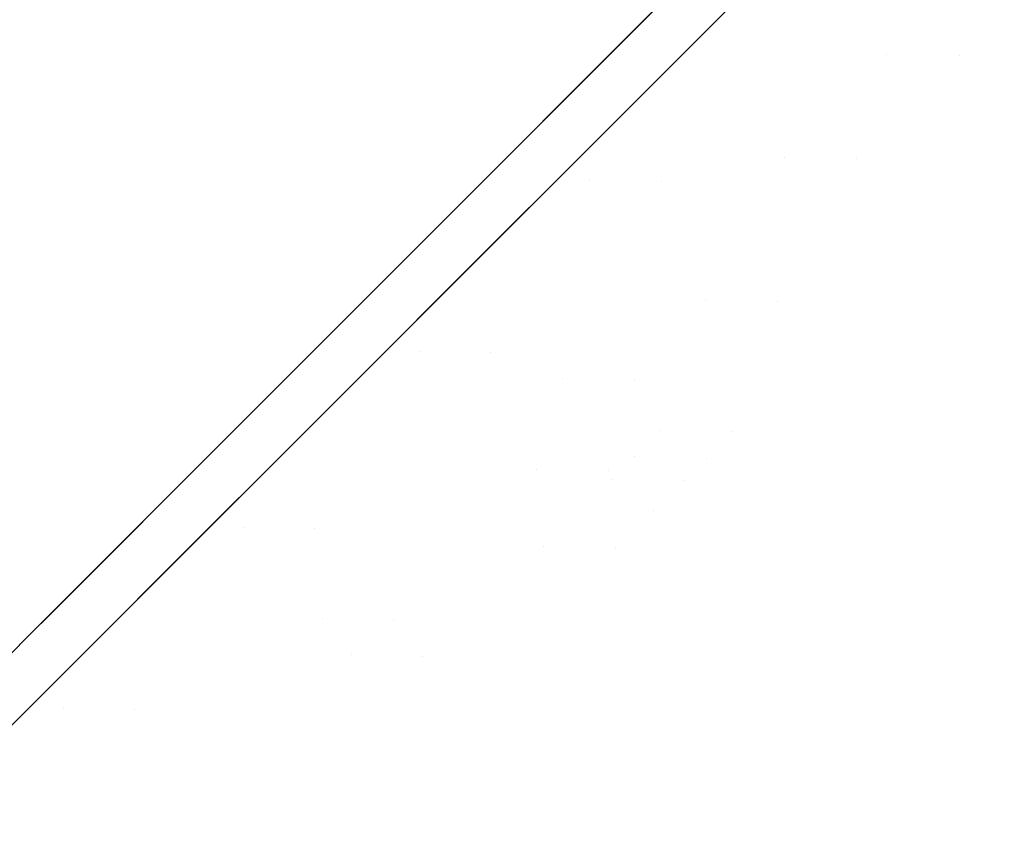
# Model space of a CAD drawing. Header units: centimetres. Extents: x -84.9 to -67, y -8.3 to 9.3.
# Tile 8 of 11: x -74.5 to -71.9, y 1.6 to 3.7. Entities that reach past the tile are written whole.
import ezdxf

# ---------------------------------------------------------------- set-up
doc = ezdxf.new("R2010")
doc.units = ezdxf.units.CM
doc.header["$LTSCALE"] = 2.54
doc.layers.add('Lucido design-1', color=7, linetype='Continuous')

# ---------------------------------------------------------------- blocks, each defined once
blk = doc.blocks.new('Gruppo-1')
at = {"color": 30, "linetype": 'Continuous', "lineweight": 9}
for points, invisible_edges in [([(-71.0988, 4.6015, -1276.7691), (-70.9822, 4.7181, -1277.2579), (-71.9218, 3.6491, -1277.6955), (-72.0093, 3.5616, -1277.3288)], 15), ([(-72.0093, 3.5616, -1280.6917), (-71.9218, 3.6491, -1280.325), (-70.9822, 4.7181, -1280.7627), (-71.0988, 4.6015, -1281.2514)], 15), ([(-72.0093, 3.5616, -1277.3288), (-72.125, 3.4459, -1276.9526), (-71.2531, 4.4472, -1276.2677), (-71.0988, 4.6015, -1276.7691)], 15), ([(-71.0988, 4.6015, -1281.2514), (-71.2531, 4.4472, -1281.7528), (-72.125, 3.4459, -1281.0679), (-72.0093, 3.5616, -1280.6917)], 15), ([(-71.5061, 4.5634, -1286.4032), (-72.2423, 3.6242, -1285.4376), (-71.7543, 4.1122, -1284.9009)], 11), ([(-71.7543, 4.1122, -1273.1196), (-72.2423, 3.6242, -1272.5829), (-71.5061, 4.5634, -1271.6173)], 11), ([(-72.2423, 3.6242, -1272.5829), (-71.8078, 4.2617, -1271.304), (-71.5061, 4.5634, -1271.6173)], 11), ([(-71.5061, 4.5634, -1286.4032), (-71.8078, 4.2617, -1286.7165), (-72.2423, 3.6242, -1285.4376)], 11), ([(-71.5646, 4.1118, -1284.9156), (-72.0538, 3.6226, -1285.4536), (-71.3158, 4.5641, -1286.4217)], 11), ([(-72.0538, 3.6226, -1285.4536), (-71.6183, 4.2617, -1286.7358), (-71.3158, 4.5641, -1286.4217)], 11), ([(-71.3158, 4.5641, -1271.5988), (-72.0538, 3.6226, -1272.5669), (-71.5646, 4.1118, -1273.1049)], 11), ([(-71.3158, 4.5641, -1271.5988), (-71.6183, 4.2617, -1271.2847), (-72.0538, 3.6226, -1272.5669)], 11), ([(-72.1273, 3.9422, -1271.0103), (-72.4637, 3.6058, -1270.7389), (-72.1746, 4.1344, -1269.3708), (-71.7825, 4.5265, -1269.6872)], 15), ([(-71.7825, 4.5265, -1288.3334), (-72.1746, 4.1344, -1288.6497), (-72.4637, 3.6058, -1287.2817), (-72.1273, 3.9422, -1287.0102)], 15), ([(-71.9819, 3.7184, -1274.7626), (-72.3227, 3.3776, -1274.2949), (-71.7543, 4.1122, -1273.1196), (-71.3285, 4.5379, -1273.7039)], 15), ([(-71.3285, 4.5379, -1284.3166), (-71.7543, 4.1122, -1284.9009), (-72.3227, 3.3776, -1283.7256), (-71.9819, 3.7184, -1283.2579)], 15), ([(-71.5929, 4.5271, -1269.6638), (-71.986, 4.1341, -1269.3467), (-72.2758, 3.6041, -1270.7182), (-71.9386, 3.9414, -1270.9903)], 15), ([(-71.9386, 3.9414, -1287.0302), (-72.2758, 3.6041, -1287.3024), (-71.986, 4.1341, -1288.6738), (-71.5929, 4.5271, -1288.3567)], 15), ([(-71.1378, 4.5386, -1273.6907), (-71.5646, 4.1118, -1273.1049), (-72.1344, 3.3754, -1274.2831), (-71.7928, 3.717, -1274.752)], 15), ([(-71.7928, 3.717, -1283.2685), (-72.1344, 3.3754, -1283.7374), (-71.5646, 4.1118, -1284.9156), (-71.1378, 4.5386, -1284.3299)], 15), ([(-71.4493, 4.251, -1275.7603), (-71.2531, 4.4472, -1276.2677), (-72.125, 3.4459, -1276.9526), (-72.2723, 3.2986, -1276.5719)], 15), ([(-72.2723, 3.2986, -1281.4487), (-72.125, 3.4459, -1281.0679), (-71.2531, 4.4472, -1281.7528), (-71.4493, 4.251, -1282.2603)], 15), ([(-72.0839, 3.2962, -1276.5658), (-71.9363, 3.4438, -1276.9475), (-71.0622, 4.4476, -1276.2609), (-71.2589, 4.2509, -1275.7521)], 15), ([(-71.2589, 4.2509, -1282.2684), (-71.0622, 4.4476, -1281.7596), (-71.9363, 3.4438, -1281.073), (-72.0839, 3.2962, -1281.4547)], 15), ([(-72.1273, 3.9422, -1271.0103), (-71.8078, 4.2617, -1271.304), (-72.2423, 3.6242, -1272.5829), (-72.5087, 3.3578, -1272.338)], 15), ([(-72.5087, 3.3578, -1285.6825), (-72.2423, 3.6242, -1285.4376), (-71.8078, 4.2617, -1286.7165), (-72.1273, 3.9422, -1287.0102)], 15), ([(-72.2723, 3.2986, -1276.5719), (-72.4538, 3.1171, -1276.1929), (-71.6913, 4.009, -1275.2551), (-71.4493, 4.251, -1275.7603)], 15), ([(-71.4493, 4.251, -1282.2603), (-71.6913, 4.009, -1282.7654), (-72.4538, 3.1171, -1281.8276), (-72.2723, 3.2986, -1281.4487)], 15), ([(-72.321, 3.3555, -1272.3213), (-72.0538, 3.6226, -1272.5669), (-71.6183, 4.2617, -1271.2847), (-71.9386, 3.9414, -1270.9903)], 15), ([(-71.9386, 3.9414, -1287.0302), (-71.6183, 4.2617, -1286.7358), (-72.0538, 3.6226, -1285.4536), (-72.321, 3.3555, -1285.6992)], 15), ([(-71.2589, 4.2509, -1275.7521), (-71.5015, 4.0083, -1275.2457), (-72.2659, 3.1142, -1276.1858), (-72.0839, 3.2962, -1276.5658)], 15), ([(-72.0839, 3.2962, -1281.4547), (-72.2659, 3.1142, -1281.8347), (-71.5015, 4.0083, -1282.7748), (-71.2589, 4.2509, -1282.2684)], 15), ([(-72.3949, 4.1899, -1290.3259), (-72.8833, 3.7016, -1290.6163), (-73.0126, 3.2964, -1289.1929)], 10), ([(-73.0126, 3.2964, -1289.1929), (-72.5851, 3.7239, -1288.9372), (-72.3949, 4.1899, -1290.3259)], 11), ([(-72.6964, 3.7002, -1290.6456), (-72.8833, 3.7016, -1290.6163), (-72.3949, 4.1899, -1290.3259)], 9), ([(-72.2027, 4.1939, -1267.6522), (-72.6969, 3.6997, -1267.3781), (-72.8261, 3.294, -1268.8021)], 10), ([(-72.8261, 3.294, -1268.8021), (-72.3976, 3.7225, -1269.0585), (-72.2027, 4.1939, -1267.6522)], 11), ([(-72.207, 4.1896, -1290.354), (-72.3976, 3.7225, -1288.962), (-72.8261, 3.294, -1289.2184)], 11), ([(-72.8261, 3.294, -1289.2184), (-72.6964, 3.7002, -1290.6456), (-72.207, 4.1896, -1290.354)], 9), ([(-72.6969, 3.6997, -1267.3781), (-72.2027, 4.1939, -1267.6522), (-72.5079, 4.077, -1267.6057)], 10), ([(-72.3949, 4.1899, -1290.3259), (-72.207, 4.1896, -1290.354), (-72.6964, 3.7002, -1290.6456)], 9), ([(-72.5851, 3.7239, -1269.0833), (-72.1746, 4.1344, -1269.3708), (-72.4637, 3.6058, -1270.7389), (-72.816, 3.2535, -1270.4922)], 15), ([(-72.816, 3.2535, -1287.5283), (-72.4637, 3.6058, -1287.2817), (-72.1746, 4.1344, -1288.6497), (-72.5851, 3.7239, -1288.9372)], 15), ([(-72.2423, 3.6242, -1272.5829), (-71.7543, 4.1122, -1273.1196), (-72.3227, 3.3776, -1274.2949), (-72.7133, 2.987, -1273.8653)], 15), ([(-72.7133, 2.987, -1284.1552), (-72.3227, 3.3776, -1283.7256), (-71.7543, 4.1122, -1284.9009), (-72.2423, 3.6242, -1285.4376)], 15), ([(-72.629, 3.2509, -1270.4709), (-72.2758, 3.6041, -1270.7182), (-71.986, 4.1341, -1269.3467), (-72.3976, 3.7225, -1269.0585)], 15), ([(-72.3976, 3.7225, -1288.962), (-71.986, 4.1341, -1288.6738), (-72.2758, 3.6041, -1287.3024), (-72.629, 3.2509, -1287.5496)], 15), ([(-72.526, 2.9837, -1273.8524), (-72.1344, 3.3754, -1274.2831), (-71.5646, 4.1118, -1273.1049), (-72.0538, 3.6226, -1272.5669)], 15), ([(-72.0538, 3.6226, -1285.4536), (-71.5646, 4.1118, -1284.9156), (-72.1344, 3.3754, -1283.7374), (-72.526, 2.9837, -1284.1681)], 15), ([(-73.0126, 3.2964, -1268.8276), (-72.8834, 3.7015, -1267.4066), (-72.5079, 4.077, -1267.6057)], 9), ([(-72.5079, 4.077, -1267.6057), (-72.5851, 3.7239, -1269.0833), (-73.0126, 3.2964, -1268.8276)], 11), ([(-72.5079, 4.077, -1267.6057), (-72.8834, 3.7015, -1267.4066), (-72.6969, 3.6997, -1267.3781)], 10), ([(-71.9819, 3.7184, -1274.7626), (-71.6913, 4.009, -1275.2551), (-72.4538, 3.1171, -1276.1929), (-72.6719, 2.899, -1275.8234)], 15), ([(-72.6719, 2.899, -1282.1971), (-72.4538, 3.1171, -1281.8276), (-71.6913, 4.009, -1282.7654), (-71.9819, 3.7184, -1283.2579)], 15), ([(-72.4845, 2.8956, -1275.8154), (-72.2659, 3.1142, -1276.1858), (-71.5015, 4.0083, -1275.2457), (-71.7928, 3.717, -1274.752)], 15), ([(-71.7928, 3.717, -1283.2685), (-71.5015, 4.0083, -1282.7748), (-72.2659, 3.1142, -1281.8347), (-72.4845, 2.8956, -1282.2051)], 15), ([(-72.5087, 3.3578, -1272.338), (-72.7893, 3.0772, -1272.1116), (-72.4637, 3.6058, -1270.7389), (-72.1273, 3.9422, -1271.0103)], 15), ([(-72.1273, 3.9422, -1287.0102), (-72.4637, 3.6058, -1287.2817), (-72.7893, 3.0772, -1285.9089), (-72.5087, 3.3578, -1285.6825)], 15), ([(-71.9386, 3.9414, -1270.9903), (-72.2758, 3.6041, -1270.7182), (-72.6022, 3.0742, -1272.0943), (-72.321, 3.3555, -1272.3213)], 15), ([(-72.321, 3.3555, -1285.6992), (-72.6022, 3.0742, -1285.9262), (-72.2758, 3.6041, -1287.3024), (-71.9386, 3.9414, -1287.0302)], 15), ([(-71.8182, 3.7527, -1278.3869), (-71.7888, 3.7821, -1279.0103), (-72.8091, 2.6694, -1279.0103), (-72.8287, 2.6498, -1278.5947)], 15), ([(-72.8287, 2.6498, -1279.4259), (-72.8091, 2.6694, -1279.0103), (-71.7888, 3.7821, -1279.0103), (-71.8182, 3.7527, -1279.6336)], 15), ([(-72.6418, 2.6457, -1278.5936), (-72.6221, 2.6654, -1279.0103), (-71.5992, 3.7809, -1279.0103), (-71.6287, 3.7514, -1278.3854)], 15), ([(-71.6287, 3.7514, -1279.6351), (-71.5992, 3.7809, -1279.0103), (-72.6221, 2.6654, -1279.0103), (-72.6418, 2.6457, -1279.4269)], 15), ([(-72.8287, 2.6498, -1279.4259), (-71.8182, 3.7527, -1279.6336), (-71.8592, 3.7117, -1279.9715)], 11), ([(-71.8592, 3.7117, -1278.049), (-71.8182, 3.7527, -1278.3869), (-72.8287, 2.6498, -1278.5947)], 11), ([(-72.6418, 2.6457, -1278.5936), (-71.6287, 3.7514, -1278.3854), (-71.6698, 3.7103, -1278.0466)], 11), ([(-71.6698, 3.7103, -1279.9739), (-71.6287, 3.7514, -1279.6351), (-72.6418, 2.6457, -1279.4269)], 11), ([(-72.816, 3.2535, -1270.4922), (-73.1828, 2.8867, -1270.2727), (-73.0126, 3.2964, -1268.8276), (-72.5851, 3.7239, -1269.0833)], 15), ([(-72.5851, 3.7239, -1288.9372), (-73.0126, 3.2964, -1289.1929), (-73.1828, 2.8867, -1287.7478), (-72.816, 3.2535, -1287.5283)], 15), ([(-72.3976, 3.7225, -1269.0585), (-72.8261, 3.294, -1268.8021), (-72.9967, 2.8832, -1270.2509), (-72.629, 3.2509, -1270.4709)], 15), ([(-72.629, 3.2509, -1287.5496), (-72.9967, 2.8832, -1287.7696), (-72.8261, 3.294, -1289.2184), (-72.3976, 3.7225, -1288.962)], 15), ([(-72.6719, 2.899, -1275.8234), (-72.9275, 2.6434, -1275.4724), (-72.3227, 3.3776, -1274.2949), (-71.9819, 3.7184, -1274.7626)], 15), ([(-71.9819, 3.7184, -1283.2579), (-72.3227, 3.3776, -1283.7256), (-72.9275, 2.6434, -1282.5481), (-72.6719, 2.899, -1282.1971)], 15), ([(-71.8592, 3.7117, -1279.9715), (-72.8978, 2.5807, -1279.8869), (-72.8287, 2.6498, -1279.4259)], 11), ([(-72.8287, 2.6498, -1278.5947), (-72.8978, 2.5807, -1278.1336), (-71.8592, 3.7117, -1278.049)], 11), ([(-72.8978, 2.5807, -1278.1336), (-71.9218, 3.6491, -1277.6955), (-71.8592, 3.7117, -1278.049)], 11), ([(-71.8592, 3.7117, -1279.9715), (-71.9218, 3.6491, -1280.325), (-72.8978, 2.5807, -1279.8869)], 11), ([(-71.7928, 3.717, -1274.752), (-72.1344, 3.3754, -1274.2831), (-72.7408, 2.6393, -1275.4636), (-72.4845, 2.8956, -1275.8154)], 15), ([(-72.4845, 2.8956, -1282.2051), (-72.7408, 2.6393, -1282.5569), (-72.1344, 3.3754, -1283.7374), (-71.7928, 3.717, -1283.2685)], 15), ([(-72.6418, 2.6457, -1279.4269), (-72.711, 2.5765, -1279.8891), (-71.6698, 3.7103, -1279.9739)], 11), ([(-72.711, 2.5765, -1279.8891), (-71.7325, 3.6476, -1280.3283), (-71.6698, 3.7103, -1279.9739)], 11), ([(-71.6698, 3.7103, -1278.0466), (-72.711, 2.5765, -1278.1314), (-72.6418, 2.6457, -1278.5936)], 11), ([(-71.6698, 3.7103, -1278.0466), (-71.7325, 3.6476, -1277.6922), (-72.711, 2.5765, -1278.1314)], 11), ([(-73.4552, 2.8538, -1289.4143), (-73.0126, 3.2964, -1289.1929), (-72.8833, 3.7016, -1290.6163)], 11), ([(-72.8833, 3.7016, -1290.6163), (-73.1401, 3.4448, -1290.769), (-73.4552, 2.8538, -1289.4143)], 10), ([(-72.8834, 3.7015, -1267.4066), (-73.0126, 3.2964, -1268.8276), (-73.4552, 2.8538, -1268.6062)], 11), ([(-73.4552, 2.8538, -1268.6062), (-73.385, 3.1998, -1267.1407), (-72.8834, 3.7015, -1267.4066)], 9), ([(-72.8834, 3.7015, -1267.4066), (-73.385, 3.1998, -1267.1407), (-73.1364, 3.2602, -1267.1343)], 10), ([(-73.2698, 2.8502, -1289.4403), (-72.9477, 3.4489, -1290.7953), (-72.6964, 3.7002, -1290.6456)], 9), ([(-72.6964, 3.7002, -1290.6456), (-72.8261, 3.294, -1289.2184), (-73.2698, 2.8502, -1289.4403)], 11), ([(-73.2698, 2.8502, -1268.5802), (-72.8261, 3.294, -1268.8021), (-72.6969, 3.6997, -1267.3781)], 11), ([(-72.6969, 3.6997, -1267.3781), (-73.1364, 3.2602, -1267.1343), (-73.2698, 2.8502, -1268.5802)], 10), ([(-72.9477, 3.4489, -1290.7953), (-73.1401, 3.4448, -1290.769), (-72.8833, 3.7016, -1290.6163)], 9), ([(-73.1364, 3.2602, -1267.1343), (-72.6969, 3.6997, -1267.3781), (-72.8834, 3.7015, -1267.4066)], 10), ([(-72.8833, 3.7016, -1290.6163), (-72.6964, 3.7002, -1290.6456), (-72.9477, 3.4489, -1290.7953)], 9), ([(-72.0093, 3.5616, -1277.3288), (-71.9218, 3.6491, -1277.6955), (-72.8978, 2.5807, -1278.1336), (-72.9561, 2.5224, -1277.8892)], 15), ([(-72.9561, 2.5224, -1280.1314), (-72.8978, 2.5807, -1279.8869), (-71.9218, 3.6491, -1280.325), (-72.0093, 3.5616, -1280.6917)], 15), ([(-72.7695, 2.518, -1277.8863), (-72.711, 2.5765, -1278.1314), (-71.7325, 3.6476, -1277.6922), (-71.8203, 3.5599, -1277.3246)], 15), ([(-71.8203, 3.5599, -1280.6959), (-71.7325, 3.6476, -1280.3283), (-72.711, 2.5765, -1279.8891), (-72.7695, 2.518, -1280.1342)], 15), ([(-72.816, 3.2535, -1270.4922), (-72.4637, 3.6058, -1270.7389), (-72.7893, 3.0772, -1272.1116), (-73.0831, 2.7834, -1271.9058)], 15), ([(-73.0831, 2.7834, -1286.1147), (-72.7893, 3.0772, -1285.9089), (-72.4637, 3.6058, -1287.2817), (-72.816, 3.2535, -1287.5283)], 15), ([(-72.8968, 2.7797, -1271.8881), (-72.6022, 3.0742, -1272.0943), (-72.2758, 3.6041, -1270.7182), (-72.629, 3.2509, -1270.4709)], 15), ([(-72.629, 3.2509, -1287.5496), (-72.2758, 3.6041, -1287.3024), (-72.6022, 3.0742, -1285.9262), (-72.8968, 2.7797, -1286.1324)], 15), ([(-72.7133, 2.987, -1284.1552), (-72.2423, 3.6242, -1285.4376), (-72.5087, 3.3578, -1285.6825)], 11), ([(-72.5087, 3.3578, -1272.338), (-72.2423, 3.6242, -1272.5829), (-72.7133, 2.987, -1273.8653)], 11), ([(-72.526, 2.9837, -1273.8524), (-72.0538, 3.6226, -1272.5669), (-72.321, 3.3555, -1272.3213)], 11), ([(-72.321, 3.3555, -1285.6992), (-72.0538, 3.6226, -1285.4536), (-72.526, 2.9837, -1284.1681)], 11), ([(-72.9561, 2.5224, -1277.8892), (-73.0333, 2.4452, -1277.6383), (-72.125, 3.4459, -1276.9526), (-72.0093, 3.5616, -1277.3288)], 15), ([(-72.0093, 3.5616, -1280.6917), (-72.125, 3.4459, -1281.0679), (-73.0333, 2.4452, -1280.3822), (-72.9561, 2.5224, -1280.1314)], 15), ([(-71.8203, 3.5599, -1277.3246), (-71.9363, 3.4438, -1276.9475), (-72.8469, 2.4406, -1277.6349), (-72.7695, 2.518, -1277.8863)], 15), ([(-72.7695, 2.518, -1280.1342), (-72.8469, 2.4406, -1280.3856), (-71.9363, 3.4438, -1281.073), (-71.8203, 3.5599, -1280.6959)], 15), ([(-73.2698, 2.8502, -1289.4403), (-73.2014, 3.1952, -1290.8986), (-72.9477, 3.4489, -1290.7953)], 9), ([(-73.1401, 3.4448, -1290.769), (-72.9477, 3.4489, -1290.7953), (-73.2014, 3.1952, -1290.8986)], 9), ([(-73.1401, 3.4448, -1290.769), (-73.3869, 3.198, -1290.8692), (-73.4552, 2.8538, -1289.4143)], 10), ([(-73.2014, 3.1952, -1290.8986), (-73.3869, 3.198, -1290.8692), (-73.1401, 3.4448, -1290.769)], 9), ([(-72.2723, 3.2986, -1276.5719), (-72.125, 3.4459, -1276.9526), (-73.0333, 2.4452, -1277.6383), (-73.1315, 2.347, -1277.3845)], 15), ([(-73.1315, 2.347, -1280.6361), (-73.0333, 2.4452, -1280.3822), (-72.125, 3.4459, -1281.0679), (-72.2723, 3.2986, -1281.4487)], 15), ([(-72.9453, 2.3422, -1277.3804), (-72.8469, 2.4406, -1277.6349), (-71.9363, 3.4438, -1276.9475), (-72.0839, 3.2962, -1276.5658)], 15), ([(-72.0839, 3.2962, -1281.4547), (-71.9363, 3.4438, -1281.073), (-72.8469, 2.4406, -1280.3856), (-72.9453, 2.3422, -1280.6401)], 15), ([(-72.7133, 2.987, -1273.8653), (-72.3227, 3.3776, -1274.2949), (-72.9275, 2.6434, -1275.4724), (-73.2206, 2.3503, -1275.1501)], 15), ([(-73.2206, 2.3503, -1282.8704), (-72.9275, 2.6434, -1282.5481), (-72.3227, 3.3776, -1283.7256), (-72.7133, 2.987, -1284.1552)], 15), ([(-73.0346, 2.3455, -1275.1405), (-72.7408, 2.6393, -1275.4636), (-72.1344, 3.3754, -1274.2831), (-72.526, 2.9837, -1273.8524)], 15), ([(-72.526, 2.9837, -1284.1681), (-72.1344, 3.3754, -1283.7374), (-72.7408, 2.6393, -1282.5569), (-73.0346, 2.3455, -1282.88)], 15), ([(-72.5087, 3.3578, -1285.6825), (-73.1512, 2.549, -1284.5325), (-72.7133, 2.987, -1284.1552)], 11), ([(-72.7133, 2.987, -1273.8653), (-73.1512, 2.549, -1273.488), (-72.5087, 3.3578, -1272.338)], 11), ([(-73.1512, 2.549, -1273.488), (-72.7893, 3.0772, -1272.1116), (-72.5087, 3.3578, -1272.338)], 11), ([(-72.5087, 3.3578, -1285.6825), (-72.7893, 3.0772, -1285.9089), (-73.1512, 2.549, -1284.5325)], 11), ([(-72.526, 2.9837, -1284.1681), (-72.9651, 2.5447, -1284.5464), (-72.321, 3.3555, -1285.6992)], 11), ([(-72.9651, 2.5447, -1284.5464), (-72.6022, 3.0742, -1285.9262), (-72.321, 3.3555, -1285.6992)], 11), ([(-72.321, 3.3555, -1272.3213), (-72.9651, 2.5447, -1273.4742), (-72.526, 2.9837, -1273.8524)], 11), ([(-72.321, 3.3555, -1272.3213), (-72.6022, 3.0742, -1272.0943), (-72.9651, 2.5447, -1273.4742)], 11), ([(-73.4552, 2.8538, -1268.6062), (-73.0126, 3.2964, -1268.8276), (-73.1828, 2.8867, -1270.2727), (-73.5626, 2.5069, -1270.0828)], 15), ([(-73.5626, 2.5069, -1287.9377), (-73.1828, 2.8867, -1287.7478), (-73.0126, 3.2964, -1289.1929), (-73.4552, 2.8538, -1289.4143)], 15), ([(-73.1315, 2.347, -1277.3845), (-73.2525, 2.226, -1277.1318), (-72.4538, 3.1171, -1276.1929), (-72.2723, 3.2986, -1276.5719)], 15), ([(-72.2723, 3.2986, -1281.4487), (-72.4538, 3.1171, -1281.8276), (-73.2525, 2.226, -1280.8887), (-73.1315, 2.347, -1280.6361)], 15), ([(-72.0839, 3.2962, -1276.5658), (-72.2659, 3.1142, -1276.1858), (-73.0666, 2.2209, -1277.1271), (-72.9453, 2.3422, -1277.3804)], 15), ([(-72.9453, 2.3422, -1280.6401), (-73.0666, 2.2209, -1280.8934), (-72.2659, 3.1142, -1281.8347), (-72.0839, 3.2962, -1281.4547)], 15), ([(-73.3774, 2.5025, -1270.0605), (-72.9967, 2.8832, -1270.2509), (-72.8261, 3.294, -1268.8021), (-73.2698, 2.8502, -1268.5802)], 15), ([(-73.2698, 2.8502, -1289.4403), (-72.8261, 3.294, -1289.2184), (-72.9967, 2.8832, -1287.7696), (-73.3774, 2.5025, -1287.96)], 15), ([(-73.0831, 2.7834, -1271.9058), (-73.3891, 2.4774, -1271.7228), (-73.1828, 2.8867, -1270.2727), (-72.816, 3.2535, -1270.4922)], 15), ([(-72.816, 3.2535, -1287.5283), (-73.1828, 2.8867, -1287.7478), (-73.3891, 2.4774, -1286.2977), (-73.0831, 2.7834, -1286.1147)], 15), ([(-73.385, 3.1998, -1267.1407), (-73.199, 3.1976, -1267.1108), (-73.1364, 3.2602, -1267.1343)], 9), ([(-73.1364, 3.2602, -1267.1343), (-73.199, 3.1976, -1267.1108), (-73.2698, 2.8502, -1268.5802)], 10), ([(-72.629, 3.2509, -1270.4709), (-72.9967, 2.8832, -1270.2509), (-73.2035, 2.473, -1271.7046), (-72.8968, 2.7797, -1271.8881)], 15), ([(-72.8968, 2.7797, -1286.1324), (-73.2035, 2.473, -1286.3159), (-72.9967, 2.8832, -1287.7696), (-72.629, 3.2509, -1287.5496)], 15), ([(-73.3869, 3.198, -1290.8692), (-73.9068, 2.678, -1291.0804), (-73.9109, 2.3981, -1289.5989)], 10), ([(-73.9109, 2.3981, -1289.5989), (-73.4552, 2.8538, -1289.4143), (-73.3869, 3.198, -1290.8692)], 11), ([(-73.7225, 2.6741, -1291.1109), (-73.9068, 2.678, -1291.0804), (-73.3869, 3.198, -1290.8692)], 9), ([(-73.199, 3.1976, -1267.1108), (-73.7231, 2.6735, -1266.914), (-73.7266, 2.3935, -1268.3952)], 10), ([(-73.7266, 2.3935, -1268.3952), (-73.2698, 2.8502, -1268.5802), (-73.199, 3.1976, -1267.1108)], 11), ([(-73.2014, 3.1952, -1290.8986), (-73.2698, 2.8502, -1289.4403), (-73.7266, 2.3935, -1289.6253)], 11), ([(-73.7266, 2.3935, -1289.6253), (-73.7225, 2.6741, -1291.1109), (-73.2014, 3.1952, -1290.8986)], 9), ([(-73.7231, 2.6735, -1266.914), (-73.199, 3.1976, -1267.1108), (-73.4509, 3.134, -1267.1058)], 10), ([(-73.3869, 3.198, -1290.8692), (-73.2014, 3.1952, -1290.8986), (-73.7225, 2.6741, -1291.1109)], 9), ([(-73.4509, 3.134, -1267.1058), (-73.385, 3.1998, -1267.1407), (-73.4552, 2.8538, -1268.6062)], 10), ([(-73.199, 3.1976, -1267.1108), (-73.385, 3.1998, -1267.1407), (-73.4509, 3.134, -1267.1058)], 9), ([(-73.4509, 3.134, -1267.1058), (-73.4552, 2.8538, -1268.6062), (-73.9109, 2.3981, -1268.4217)], 11), ([(-73.9109, 2.3981, -1268.4217), (-73.9073, 2.6776, -1266.945), (-73.4509, 3.134, -1267.1058)], 9), ([(-73.4509, 3.134, -1267.1058), (-73.9073, 2.6776, -1266.945), (-73.7231, 2.6735, -1266.914)], 10), ([(-72.6719, 2.899, -1275.8234), (-72.4538, 3.1171, -1276.1929), (-73.2525, 2.226, -1277.1318), (-73.3979, 2.0806, -1276.8854)], 15), ([(-73.3979, 2.0806, -1281.1351), (-73.2525, 2.226, -1280.8887), (-72.4538, 3.1171, -1281.8276), (-72.6719, 2.899, -1282.1971)], 15), ([(-73.2124, 2.0751, -1276.8801), (-73.0666, 2.2209, -1277.1271), (-72.2659, 3.1142, -1276.1858), (-72.4845, 2.8956, -1275.8154)], 15), ([(-72.4845, 2.8956, -1282.2051), (-72.2659, 3.1142, -1281.8347), (-73.0666, 2.2209, -1280.8934), (-73.2124, 2.0751, -1281.1404)], 15), ([(-73.1512, 2.549, -1284.5325), (-72.7893, 3.0772, -1285.9089), (-73.0831, 2.7834, -1286.1147)], 11), ([(-73.0831, 2.7834, -1271.9058), (-72.7893, 3.0772, -1272.1116), (-73.1512, 2.549, -1273.488)], 11), ([(-72.9651, 2.5447, -1273.4742), (-72.6022, 3.0742, -1272.0943), (-72.8968, 2.7797, -1271.8881)], 11), ([(-72.8968, 2.7797, -1286.1324), (-72.6022, 3.0742, -1285.9262), (-72.9651, 2.5447, -1284.5464)], 11), ([(-73.2206, 2.3503, -1275.1501), (-73.5492, 2.0217, -1274.867), (-73.1512, 2.549, -1273.488), (-72.7133, 2.987, -1273.8653)], 15), ([(-72.7133, 2.987, -1284.1552), (-73.1512, 2.549, -1284.5325), (-73.5492, 2.0217, -1283.1535), (-73.2206, 2.3503, -1282.8704)], 15), ([(-72.526, 2.9837, -1273.8524), (-72.9651, 2.5447, -1273.4742), (-73.364, 2.0161, -1274.8567), (-73.0346, 2.3455, -1275.1405)], 15), ([(-73.0346, 2.3455, -1282.88), (-73.364, 2.0161, -1283.1638), (-72.9651, 2.5447, -1284.5464), (-72.526, 2.9837, -1284.1681)], 15), ([(-73.5626, 2.5069, -1270.0828), (-73.1828, 2.8867, -1270.2727), (-73.3891, 2.4774, -1271.7228), (-73.7058, 2.1607, -1271.5644)], 15), ([(-73.7058, 2.1607, -1286.4561), (-73.3891, 2.4774, -1286.2977), (-73.1828, 2.8867, -1287.7478), (-73.5626, 2.5069, -1287.9377)], 15), ([(-73.3979, 2.0806, -1276.8854), (-73.5684, 1.9101, -1276.6514), (-72.9275, 2.6434, -1275.4724), (-72.6719, 2.899, -1275.8234)], 15), ([(-72.6719, 2.899, -1282.1971), (-72.9275, 2.6434, -1282.5481), (-73.5684, 1.9101, -1281.3691), (-73.3979, 2.0806, -1281.1351)], 15), ([(-72.4845, 2.8956, -1275.8154), (-72.7408, 2.6393, -1275.4636), (-73.3833, 1.9042, -1276.6455), (-73.2124, 2.0751, -1276.8801)], 15), ([(-73.2124, 2.0751, -1281.1404), (-73.3833, 1.9042, -1281.375), (-72.7408, 2.6393, -1282.5569), (-72.4845, 2.8956, -1282.2051)], 15), ([(-73.521, 2.1554, -1271.5458), (-73.2035, 2.473, -1271.7046), (-72.9967, 2.8832, -1270.2509), (-73.3774, 2.5025, -1270.0605)], 15), ([(-73.3774, 2.5025, -1287.96), (-72.9967, 2.8832, -1287.7696), (-73.2035, 2.473, -1286.3159), (-73.521, 2.1554, -1286.4747)], 15), ([(-73.5626, 2.5069, -1270.0828), (-73.9536, 2.1159, -1269.9244), (-73.9109, 2.3981, -1268.4217), (-73.4552, 2.8538, -1268.6062)], 15), ([(-73.4552, 2.8538, -1289.4143), (-73.9109, 2.3981, -1289.5989), (-73.9536, 2.1159, -1288.0961), (-73.5626, 2.5069, -1287.9377)], 15), ([(-73.2698, 2.8502, -1268.5802), (-73.7266, 2.3935, -1268.3952), (-73.7694, 2.1105, -1269.9017), (-73.3774, 2.5025, -1270.0605)], 15), ([(-73.3774, 2.5025, -1287.96), (-73.7694, 2.1105, -1288.1188), (-73.7266, 2.3935, -1289.6253), (-73.2698, 2.8502, -1289.4403)], 15), ([(-73.0831, 2.7834, -1286.1147), (-73.6313, 2.069, -1284.8437), (-73.1512, 2.549, -1284.5325)], 11), ([(-73.1512, 2.549, -1273.488), (-73.6313, 2.069, -1273.1768), (-73.0831, 2.7834, -1271.9058)], 11), ([(-73.6313, 2.069, -1273.1768), (-73.3891, 2.4774, -1271.7228), (-73.0831, 2.7834, -1271.9058)], 11), ([(-73.0831, 2.7834, -1286.1147), (-73.3891, 2.4774, -1286.2977), (-73.6313, 2.069, -1284.8437)], 11), ([(-72.9651, 2.5447, -1284.5464), (-73.4463, 2.0635, -1284.8583), (-72.8968, 2.7797, -1286.1324)], 11), ([(-73.4463, 2.0635, -1284.8583), (-73.2035, 2.473, -1286.3159), (-72.8968, 2.7797, -1286.1324)], 11), ([(-72.8968, 2.7797, -1271.8881), (-73.4463, 2.0635, -1273.1622), (-72.9651, 2.5447, -1273.4742)], 11), ([(-72.8968, 2.7797, -1271.8881), (-73.2035, 2.473, -1271.7046), (-73.4463, 2.0635, -1273.1622)], 11), ([(-74.3773, 1.9317, -1268.2759), (-74.4361, 2.1487, -1266.7587), (-73.9073, 2.6776, -1266.945)], 9), ([(-73.9073, 2.6776, -1266.945), (-74.4361, 2.1487, -1266.7587), (-74.1181, 2.2785, -1266.7657)], 10), ([(-74.3773, 1.9317, -1289.7446), (-73.9109, 2.3981, -1289.5989), (-73.9068, 2.678, -1291.0804)], 11), ([(-73.9068, 2.678, -1291.0804), (-74.1428, 2.4421, -1291.1762), (-74.3773, 1.9317, -1289.7446)], 10), ([(-73.9073, 2.6776, -1266.945), (-73.9109, 2.3981, -1268.4217), (-74.3773, 1.9317, -1268.2759)], 11), ([(-74.1942, 1.9259, -1289.7715), (-73.9514, 2.4452, -1291.2041), (-73.7225, 2.6741, -1291.1109)], 9), ([(-73.7225, 2.6741, -1291.1109), (-73.7266, 2.3935, -1289.6253), (-74.1942, 1.9259, -1289.7715)], 11), ([(-74.1942, 1.9259, -1268.249), (-73.7266, 2.3935, -1268.3952), (-73.7231, 2.6735, -1266.914)], 11), ([(-73.7231, 2.6735, -1266.914), (-74.1181, 2.2785, -1266.7657), (-74.1942, 1.9259, -1268.249)], 10), ([(-73.9514, 2.4452, -1291.2041), (-74.1428, 2.4421, -1291.1762), (-73.9068, 2.678, -1291.0804)], 9), ([(-74.1181, 2.2785, -1266.7657), (-73.7231, 2.6735, -1266.914), (-73.9073, 2.6776, -1266.945)], 10), ([(-73.9068, 2.678, -1291.0804), (-73.7225, 2.6741, -1291.1109), (-73.9514, 2.4452, -1291.2041)], 9), ([(-73.8749, 1.5482, -1279.218), (-73.8651, 1.558, -1279.0103), (-72.8091, 2.6694, -1279.0103), (-72.8287, 2.6498, -1279.4259)], 15), ([(-72.8287, 2.6498, -1278.5947), (-72.8091, 2.6694, -1279.0103), (-73.8651, 1.558, -1279.0103)], 11), ([(-72.6418, 2.6457, -1279.4269), (-72.6221, 2.6654, -1279.0103), (-73.6808, 1.5512, -1279.0103), (-73.6906, 1.5414, -1279.2186)], 15), ([(-73.6808, 1.5512, -1279.0103), (-72.6221, 2.6654, -1279.0103), (-72.6418, 2.6457, -1278.5936)], 11), ([(-74.956, 0.4486, -1279.0103), (-72.8978, 2.5807, -1278.1336), (-72.8287, 2.6498, -1278.5947)], 11), ([(-73.8651, 1.558, -1279.0103), (-74.956, 0.4486, -1279.0103), (-72.8287, 2.6498, -1278.5947)], 11), ([(-72.6418, 2.6457, -1278.5936), (-74.7743, 0.4391, -1279.0103), (-73.6808, 1.5512, -1279.0103)], 11), ([(-72.6418, 2.6457, -1278.5936), (-72.711, 2.5765, -1278.1314), (-74.7743, 0.4391, -1279.0103)], 11), ([(-72.8287, 2.6498, -1279.4259), (-72.8978, 2.5807, -1279.8869), (-73.9095, 1.5136, -1279.4485), (-73.8749, 1.5482, -1279.218)], 15), ([(-73.2206, 2.3503, -1275.1501), (-72.9275, 2.6434, -1275.4724), (-73.5684, 1.9101, -1276.6514), (-73.7638, 1.7147, -1276.4365)], 15), ([(-73.7638, 1.7147, -1281.584), (-73.5684, 1.9101, -1281.3691), (-72.9275, 2.6434, -1282.5481), (-73.2206, 2.3503, -1282.8704)], 15), ([(-73.6906, 1.5414, -1279.2186), (-73.7252, 1.5067, -1279.4496), (-72.711, 2.5765, -1279.8891), (-72.6418, 2.6457, -1279.4269)], 15), ([(-73.5792, 1.7083, -1276.4301), (-73.3833, 1.9042, -1276.6455), (-72.7408, 2.6393, -1275.4636), (-73.0346, 2.3455, -1275.1405)], 15), ([(-73.0346, 2.3455, -1282.88), (-72.7408, 2.6393, -1282.5569), (-73.3833, 1.9042, -1281.375), (-73.5792, 1.7083, -1281.5904)], 15), ([(-72.9561, 2.5224, -1277.8892), (-72.8978, 2.5807, -1278.1336), (-74.956, 0.4486, -1279.0103)], 11), ([(-73.9095, 1.5136, -1279.4485), (-72.8978, 2.5807, -1279.8869), (-72.9561, 2.5224, -1280.1314)], 11), ([(-74.7743, 0.4391, -1279.0103), (-72.711, 2.5765, -1278.1314), (-72.7695, 2.518, -1277.8863)], 11), ([(-72.7695, 2.518, -1280.1342), (-72.711, 2.5765, -1279.8891), (-73.7252, 1.5067, -1279.4496)], 11), ([(-73.6313, 2.069, -1273.1768), (-73.1512, 2.549, -1273.488), (-73.5492, 2.0217, -1274.867), (-73.9094, 1.6615, -1274.6336)], 15), ([(-73.9094, 1.6615, -1283.387), (-73.5492, 2.0217, -1283.1535), (-73.1512, 2.549, -1284.5325), (-73.6313, 2.069, -1284.8437)], 15), ([(-73.7251, 1.655, -1274.6226), (-73.364, 2.0161, -1274.8567), (-72.9651, 2.5447, -1273.4742), (-73.4463, 2.0635, -1273.1622)], 15), ([(-73.4463, 2.0635, -1284.8583), (-72.9651, 2.5447, -1284.5464), (-73.364, 2.0161, -1283.1638), (-73.7251, 1.655, -1283.3979)], 15), ([(-74.956, 0.4486, -1279.0103), (-73.0333, 2.4452, -1277.6383), (-72.9561, 2.5224, -1277.8892)], 11), ([(-72.7695, 2.518, -1277.8863), (-72.8469, 2.4406, -1277.6349), (-74.7743, 0.4391, -1279.0103)], 11), ([(-73.7058, 2.1607, -1271.5644), (-74.0319, 1.8346, -1271.4323), (-73.9536, 2.1159, -1269.9244), (-73.5626, 2.5069, -1270.0828)], 15), ([(-73.5626, 2.5069, -1287.9377), (-73.9536, 2.1159, -1288.0961), (-74.0319, 1.8346, -1286.5882), (-73.7058, 2.1607, -1286.4561)], 15), ([(-72.9561, 2.5224, -1280.1314), (-73.9772, 1.4459, -1279.6961), (-73.9095, 1.5136, -1279.4485)], 11), ([(-72.9561, 2.5224, -1280.1314), (-73.0333, 2.4452, -1280.3822), (-73.9772, 1.4459, -1279.6961)], 11), ([(-73.7931, 1.4388, -1279.6979), (-72.8469, 2.4406, -1280.3856), (-72.7695, 2.518, -1280.1342)], 11), ([(-73.7252, 1.5067, -1279.4496), (-73.7931, 1.4388, -1279.6979), (-72.7695, 2.518, -1280.1342)], 11), ([(-73.3774, 2.5025, -1270.0605), (-73.7694, 2.1105, -1269.9017), (-73.848, 1.8285, -1271.4134), (-73.521, 2.1554, -1271.5458)], 15), ([(-73.521, 2.1554, -1286.4747), (-73.848, 1.8285, -1286.6071), (-73.7694, 2.1105, -1288.1188), (-73.3774, 2.5025, -1287.96)], 15), ([(-73.6313, 2.069, -1284.8437), (-73.3891, 2.4774, -1286.2977), (-73.7058, 2.1607, -1286.4561)], 11), ([(-73.7058, 2.1607, -1271.5644), (-73.3891, 2.4774, -1271.7228), (-73.6313, 2.069, -1273.1768)], 11), ([(-73.4463, 2.0635, -1273.1622), (-73.2035, 2.473, -1271.7046), (-73.521, 2.1554, -1271.5458)], 11), ([(-73.521, 2.1554, -1286.4747), (-73.2035, 2.473, -1286.3159), (-73.4463, 2.0635, -1284.8583)], 11), ([(-73.0333, 2.4452, -1277.6383), (-74.956, 0.4486, -1279.0103), (-74.0868, 1.3363, -1278.0711)], 11), ([(-73.903, 1.329, -1278.0688), (-74.7743, 0.4391, -1279.0103), (-72.8469, 2.4406, -1277.6349)], 11), ([(-74.1428, 2.4421, -1291.1762), (-74.4381, 2.1467, -1291.2444), (-74.3773, 1.9317, -1289.7446)], 10), ([(-74.2552, 2.1414, -1291.2747), (-74.4381, 2.1467, -1291.2444), (-74.1428, 2.4421, -1291.1762)], 9), ([(-74.1428, 2.4421, -1291.1762), (-73.9514, 2.4452, -1291.2041), (-74.2552, 2.1414, -1291.2747)], 9), ([(-74.1942, 1.9259, -1289.7715), (-74.2552, 2.1414, -1291.2747), (-73.9514, 2.4452, -1291.2041)], 9), ([(-73.1315, 2.347, -1277.3845), (-73.0333, 2.4452, -1277.6383), (-74.0868, 1.3363, -1278.0711)], 11), ([(-73.9772, 1.4459, -1279.6961), (-73.0333, 2.4452, -1280.3822), (-73.1315, 2.347, -1280.6361)], 11), ([(-73.903, 1.329, -1278.0688), (-72.8469, 2.4406, -1277.6349), (-72.9453, 2.3422, -1277.3804)], 11), ([(-72.9453, 2.3422, -1280.6401), (-72.8469, 2.4406, -1280.3856), (-73.7931, 1.4388, -1279.6979)], 11), ([(-74.3773, 1.9317, -1268.2759), (-73.9109, 2.3981, -1268.4217), (-73.9536, 2.1159, -1269.9244), (-74.3538, 1.7157, -1269.7993)], 15), ([(-74.3538, 1.7157, -1288.2212), (-73.9536, 2.1159, -1288.0961), (-73.9109, 2.3981, -1289.5989), (-74.3773, 1.9317, -1289.7446)], 15), ([(-74.1706, 1.7093, -1269.7763), (-73.7694, 2.1105, -1269.9017), (-73.7266, 2.3935, -1268.3952), (-74.1942, 1.9259, -1268.249)], 15), ([(-74.1942, 1.9259, -1289.7715), (-73.7266, 2.3935, -1289.6253), (-73.7694, 2.1105, -1288.1188), (-74.1706, 1.7093, -1288.2442)], 15), ([(-73.7638, 1.7147, -1276.4365), (-73.9828, 1.4957, -1276.2478), (-73.5492, 2.0217, -1274.867), (-73.2206, 2.3503, -1275.1501)], 15), ([(-73.2206, 2.3503, -1282.8704), (-73.5492, 2.0217, -1283.1535), (-73.9828, 1.4957, -1281.7727), (-73.7638, 1.7147, -1281.584)], 15), ([(-73.1315, 2.347, -1280.6361), (-74.0868, 1.3363, -1279.9494), (-73.9772, 1.4459, -1279.6961)], 11), ([(-74.0868, 1.3363, -1278.0711), (-73.2525, 2.226, -1277.1318), (-73.1315, 2.347, -1277.3845)], 11), ([(-73.1315, 2.347, -1280.6361), (-73.2525, 2.226, -1280.8887), (-74.0868, 1.3363, -1279.9494)], 11), ([(-73.903, 1.329, -1279.9517), (-73.0666, 2.2209, -1280.8934), (-72.9453, 2.3422, -1280.6401)], 11), ([(-72.9453, 2.3422, -1277.3804), (-73.0666, 2.2209, -1277.1271), (-73.903, 1.329, -1278.0688)], 11), ([(-73.7931, 1.4388, -1279.6979), (-73.903, 1.329, -1279.9517), (-72.9453, 2.3422, -1280.6401)], 11), ([(-73.0346, 2.3455, -1275.1405), (-73.364, 2.0161, -1274.8567), (-73.7988, 1.4887, -1276.2409), (-73.5792, 1.7083, -1276.4301)], 15), ([(-73.5792, 1.7083, -1281.5904), (-73.7988, 1.4887, -1281.7796), (-73.364, 2.0161, -1283.1638), (-73.0346, 2.3455, -1282.88)], 15), ([(-74.4361, 2.1487, -1266.7587), (-74.2541, 2.1425, -1266.7377), (-74.1181, 2.2785, -1266.7657)], 9), ([(-74.1181, 2.2785, -1266.7657), (-74.2541, 2.1425, -1266.7377), (-74.1942, 1.9259, -1268.249)], 10), ([(-73.3979, 2.0806, -1276.8854), (-73.2525, 2.226, -1277.1318), (-74.0868, 1.3363, -1278.0711), (-74.1595, 1.2636, -1277.948)], 15), ([(-74.1595, 1.2636, -1280.0726), (-74.0868, 1.3363, -1279.9494), (-73.2525, 2.226, -1280.8887), (-73.3979, 2.0806, -1281.1351)], 15), ([(-73.9758, 1.2561, -1277.9453), (-73.903, 1.329, -1278.0688), (-73.0666, 2.2209, -1277.1271), (-73.2124, 2.0751, -1276.8801)], 15), ([(-73.2124, 2.0751, -1281.1404), (-73.0666, 2.2209, -1280.8934), (-73.903, 1.329, -1279.9517), (-73.9758, 1.2561, -1280.0752)], 15), ([(-74.8519, 1.4571, -1268.1705), (-74.9797, 1.6051, -1266.6592), (-74.4363, 2.1486, -1266.7587)], 9), ([(-74.4363, 2.1486, -1266.7587), (-74.9797, 1.6051, -1266.6592), (-74.7981, 1.5985, -1266.6258)], 10), ([(-74.4381, 2.1467, -1291.2444), (-74.9793, 1.6056, -1291.3693), (-74.8519, 1.4571, -1289.85)], 10), ([(-74.7977, 1.5989, -1291.4007), (-74.9793, 1.6056, -1291.3693), (-74.4381, 2.1467, -1291.2444)], 9), ([(-74.4363, 2.1486, -1266.7587), (-74.3773, 1.9317, -1268.2759), (-74.8519, 1.4571, -1268.1705)], 11), ([(-74.8519, 1.4571, -1289.85), (-74.3773, 1.9317, -1289.7446), (-74.4381, 2.1467, -1291.2444)], 11), ([(-74.4363, 2.1486, -1266.7587), (-74.7981, 1.5985, -1266.6258), (-74.2541, 2.1425, -1266.7377)], 9), ([(-74.4381, 2.1467, -1291.2444), (-74.2552, 2.1414, -1291.2747), (-74.7977, 1.5989, -1291.4007)], 9), ([(-74.3773, 1.9317, -1268.2759), (-74.4363, 2.1486, -1266.7587), (-74.4361, 2.1487, -1266.7587)], 9), ([(-74.2541, 2.1425, -1266.7377), (-74.4361, 2.1487, -1266.7587), (-74.4363, 2.1486, -1266.7587)], 9), ([(-73.7058, 2.1607, -1286.4561), (-74.1459, 1.5544, -1285.0763), (-73.6313, 2.069, -1284.8437)], 11), ([(-73.6313, 2.069, -1273.1768), (-74.1459, 1.5544, -1272.9442), (-73.7058, 2.1607, -1271.5644)], 11), ([(-74.1459, 1.5544, -1272.9442), (-74.0319, 1.8346, -1271.4323), (-73.7058, 2.1607, -1271.5644)], 11), ([(-73.7058, 2.1607, -1286.4561), (-74.0319, 1.8346, -1286.5882), (-74.1459, 1.5544, -1285.0763)], 11), ([(-73.4463, 2.0635, -1284.8583), (-73.9622, 1.5476, -1285.0914), (-73.521, 2.1554, -1286.4747)], 11), ([(-73.9622, 1.5476, -1285.0914), (-73.848, 1.8285, -1286.6071), (-73.521, 2.1554, -1286.4747)], 11), ([(-73.521, 2.1554, -1271.5458), (-73.9622, 1.5476, -1272.9291), (-73.4463, 2.0635, -1273.1622)], 11), ([(-73.521, 2.1554, -1271.5458), (-73.848, 1.8285, -1271.4134), (-73.9622, 1.5476, -1272.9291)], 11), ([(-74.2541, 2.1425, -1266.7377), (-74.7981, 1.5985, -1266.6258), (-74.67, 1.4501, -1268.1434)], 10), ([(-74.67, 1.4501, -1289.8771), (-74.7977, 1.5989, -1291.4007), (-74.2552, 2.1414, -1291.2747)], 9), ([(-74.67, 1.4501, -1268.1434), (-74.1942, 1.9259, -1268.249), (-74.2541, 2.1425, -1266.7377)], 11), ([(-74.2552, 2.1414, -1291.2747), (-74.1942, 1.9259, -1289.7715), (-74.67, 1.4501, -1289.8771)], 11), ([(-74.3538, 1.7157, -1269.7993), (-73.9536, 2.1159, -1269.9244), (-74.0319, 1.8346, -1271.4323), (-74.3657, 1.5008, -1271.328)], 15), ([(-74.3657, 1.5008, -1286.6925), (-74.0319, 1.8346, -1286.5882), (-73.9536, 2.1159, -1288.0961), (-74.3538, 1.7157, -1288.2212)], 15), ([(-74.1826, 1.4939, -1271.3088), (-73.848, 1.8285, -1271.4134), (-73.7694, 2.1105, -1269.9017), (-74.1706, 1.7093, -1269.7763)], 15), ([(-74.1706, 1.7093, -1288.2442), (-73.7694, 2.1105, -1288.1188), (-73.848, 1.8285, -1286.6071), (-74.1826, 1.4939, -1286.7117)], 15), ([(-73.9094, 1.6615, -1274.6336), (-74.2954, 1.2755, -1274.4591), (-74.1459, 1.5544, -1272.9442), (-73.6313, 2.069, -1273.1768)], 15), ([(-73.6313, 2.069, -1284.8437), (-74.1459, 1.5544, -1285.0763), (-74.2954, 1.2755, -1283.5614), (-73.9094, 1.6615, -1283.387)], 15), ([(-74.1595, 1.2636, -1277.948), (-74.2447, 1.1784, -1277.831), (-73.5684, 1.9101, -1276.6514), (-73.3979, 2.0806, -1276.8854)], 15), ([(-73.3979, 2.0806, -1281.1351), (-73.5684, 1.9101, -1281.3691), (-74.2447, 1.1784, -1280.1895), (-74.1595, 1.2636, -1280.0726)], 15), ([(-73.2124, 2.0751, -1276.8801), (-73.3833, 1.9042, -1276.6455), (-74.0613, 1.1706, -1277.828), (-73.9758, 1.2561, -1277.9453)], 15), ([(-73.9758, 1.2561, -1280.0752), (-74.0613, 1.1706, -1280.1925), (-73.3833, 1.9042, -1281.375), (-73.2124, 2.0751, -1281.1404)], 15), ([(-73.4463, 2.0635, -1273.1622), (-73.9622, 1.5476, -1272.9291), (-74.1121, 1.268, -1274.4477), (-73.7251, 1.655, -1274.6226)], 15), ([(-73.7251, 1.655, -1283.3979), (-74.1121, 1.268, -1283.5728), (-73.9622, 1.5476, -1285.0914), (-73.4463, 2.0635, -1284.8583)], 15), ([(-73.9094, 1.6615, -1274.6336), (-73.5492, 2.0217, -1274.867), (-73.9828, 1.4957, -1276.2478), (-74.223, 1.2555, -1276.0921)], 15), ([(-74.223, 1.2555, -1281.9284), (-73.9828, 1.4957, -1281.7727), (-73.5492, 2.0217, -1283.1535), (-73.9094, 1.6615, -1283.387)], 15), ([(-74.0395, 1.248, -1276.0848), (-73.7988, 1.4887, -1276.2409), (-73.364, 2.0161, -1274.8567), (-73.7251, 1.655, -1274.6226)], 15), ([(-73.7251, 1.655, -1283.3979), (-73.364, 2.0161, -1283.1638), (-73.7988, 1.4887, -1281.7796), (-74.0395, 1.248, -1281.9357)], 15), ([(-74.3538, 1.7157, -1269.7993), (-74.761, 1.3084, -1269.7089), (-74.8519, 1.4571, -1268.1705), (-74.3773, 1.9317, -1268.2759)], 15), ([(-74.3773, 1.9317, -1289.7446), (-74.8519, 1.4571, -1289.85), (-74.761, 1.3084, -1288.3116), (-74.3538, 1.7157, -1288.2212)], 15), ([(-74.1942, 1.9259, -1268.249), (-74.67, 1.4501, -1268.1434), (-74.5789, 1.301, -1269.6857), (-74.1706, 1.7093, -1269.7763)], 15), ([(-74.1706, 1.7093, -1288.2442), (-74.5789, 1.301, -1288.3348), (-74.67, 1.4501, -1289.8771), (-74.1942, 1.9259, -1289.7715)], 15), ([(-73.7638, 1.7147, -1276.4365), (-73.5684, 1.9101, -1276.6514), (-74.2447, 1.1784, -1277.831), (-74.3424, 1.0807, -1277.7236)], 15), ([(-74.3424, 1.0807, -1280.297), (-74.2447, 1.1784, -1280.1895), (-73.5684, 1.9101, -1281.3691), (-73.7638, 1.7147, -1281.584)], 15), ([(-74.1592, 1.0727, -1277.7203), (-74.0613, 1.1706, -1277.828), (-73.3833, 1.9042, -1276.6455), (-73.5792, 1.7083, -1276.4301)], 15), ([(-73.5792, 1.7083, -1281.5904), (-73.3833, 1.9042, -1281.375), (-74.0613, 1.1706, -1280.1925), (-74.1592, 1.0727, -1280.3002)], 15), ([(-74.1459, 1.5544, -1285.0763), (-74.0319, 1.8346, -1286.5882), (-74.3657, 1.5008, -1286.6925)], 11), ([(-74.3657, 1.5008, -1271.328), (-74.0319, 1.8346, -1271.4323), (-74.1459, 1.5544, -1272.9442)], 11), ([(-73.9622, 1.5476, -1272.9291), (-73.848, 1.8285, -1271.4134), (-74.1826, 1.4939, -1271.3088)], 11), ([(-74.1826, 1.4939, -1286.7117), (-73.848, 1.8285, -1286.6071), (-73.9622, 1.5476, -1285.0914)], 11), ([(-74.3657, 1.5008, -1271.328), (-74.7054, 1.1611, -1271.2526), (-74.761, 1.3084, -1269.7089), (-74.3538, 1.7157, -1269.7993)], 15), ([(-74.3538, 1.7157, -1288.2212), (-74.761, 1.3084, -1288.3116), (-74.7054, 1.1611, -1286.7679), (-74.3657, 1.5008, -1286.6925)], 15), ([(-74.3424, 1.0807, -1277.7236), (-74.4519, 0.9712, -1277.6292), (-73.9828, 1.4957, -1276.2478), (-73.7638, 1.7147, -1276.4365)], 15), ([(-73.7638, 1.7147, -1281.584), (-73.9828, 1.4957, -1281.7727), (-74.4519, 0.9712, -1280.3913), (-74.3424, 1.0807, -1280.297)], 15), ([(-74.1706, 1.7093, -1269.7763), (-74.5789, 1.301, -1269.6857), (-74.5231, 1.1533, -1271.2332), (-74.1826, 1.4939, -1271.3088)], 15), ([(-74.1826, 1.4939, -1286.7117), (-74.5231, 1.1533, -1286.7873), (-74.5789, 1.301, -1288.3348), (-74.1706, 1.7093, -1288.2442)], 15), ([(-73.5792, 1.7083, -1276.4301), (-73.7988, 1.4887, -1276.2409), (-74.269, 0.9629, -1277.6257), (-74.1592, 1.0727, -1277.7203)], 15), ([(-74.1592, 1.0727, -1280.3002), (-74.269, 0.9629, -1280.3948), (-73.7988, 1.4887, -1281.7796), (-73.5792, 1.7083, -1281.5904)], 15), ([(-74.223, 1.2555, -1276.0921), (-74.4804, 0.9981, -1275.9758), (-74.2954, 1.2755, -1274.4591), (-73.9094, 1.6615, -1274.6336)], 15), ([(-73.9094, 1.6615, -1283.387), (-74.2954, 1.2755, -1283.5614), (-74.4804, 0.9981, -1282.0447), (-74.223, 1.2555, -1281.9284)], 15), ([(-73.7251, 1.655, -1274.6226), (-74.1121, 1.268, -1274.4477), (-74.2976, 0.9899, -1275.9682), (-74.0395, 1.248, -1276.0848)], 15), ([(-74.0395, 1.248, -1281.9357), (-74.2976, 0.9899, -1282.0523), (-74.1121, 1.268, -1283.5728), (-73.7251, 1.655, -1283.3979)], 15)]:
    blk.add_3dface(points, dxfattribs=dict(at, invisible_edges=invisible_edges))
blk = doc.blocks.new('Gruppo-2-1')
at = {"color": 7}
blk.add_blockref('Gruppo-1', (0, 0), dxfattribs=at)
blk = doc.blocks.new('Gruppo-4-1')
at = {"color": 7}
blk.add_blockref('Gruppo-2-1', (0, 0), dxfattribs=at)

msp = doc.modelspace()

# ---------------------------------------------------------------- block references
at = {"layer": 'Lucido design-1', "color": 7}
msp.add_blockref('Gruppo-4-1', (0, 0), dxfattribs=at)

doc.saveas('drawing.dxf')
